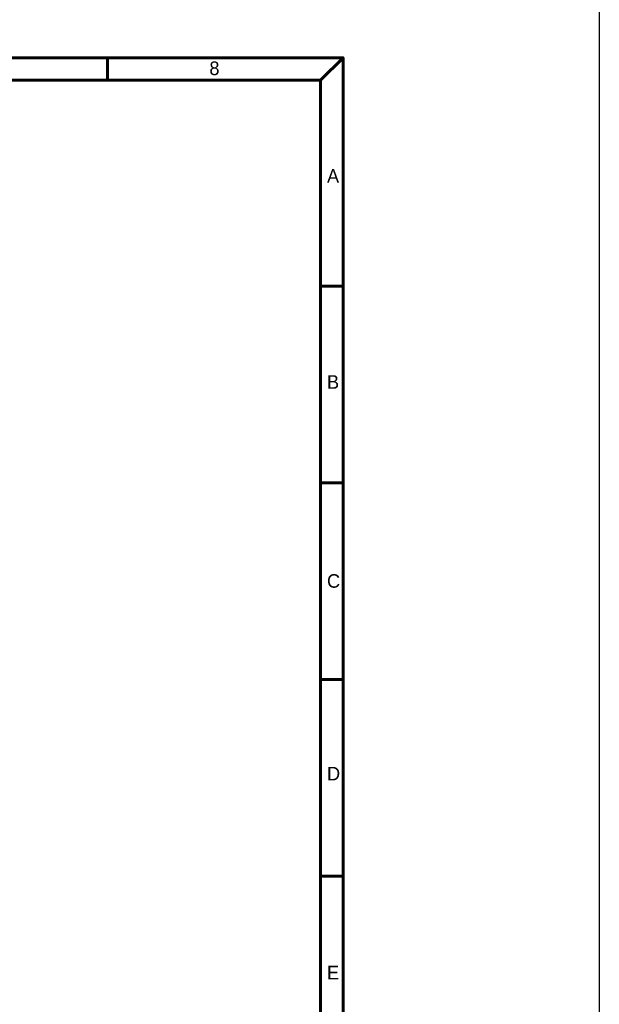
# Model space of a CAD drawing. Header units: millimetres. Extents: x 399 to 6076, y -1991 to 1602.
# Tile 126 of 256: x 5941 to 6076, y -828 to -597. Entities that reach past the tile are written whole.
import ezdxf

# ---------------------------------------------------------------- set-up
doc = ezdxf.new("R2010")
doc.units = ezdxf.units.MM
doc.layers.add('BORDER', color=7, linetype='Continuous')
doc.styles.add('標題欄', font='txt')

# ---------------------------------------------------------------- blocks, each defined once
blk = doc.blocks.new('A4-英文圖框-橫式')
at = {"layer": 'BORDER', "color": 123, "linetype": 'Continuous', "lineweight": 60, "ltscale": 25.4}
for p, q in [((2499.95, 183.5), (2499.95, 188.79)), ((2549.79, 183.5), (2555.09, 188.79)), ((2151.7, 183.5), (2549.79, 183.5)), ((2549.79, 183.5), (2549.79, -95.06)), ((2549.79, 135.31), (2555.09, 135.31)), ((2549.79, 89.23), (2555.09, 89.23)), ((2549.79, 43.16), (2555.09, 43.16)), ((2549.79, -2.91), (2555.09, -2.91))]:
    blk.add_line(p, q, dxfattribs=at)
blk.add_lwpolyline([(2151.7, 188.79), (2555.09, 188.79), (2555.09, -95.06), (2151.7, -95.06)], close=True, dxfattribs=at)
at = {"color": 60, "style": '標題欄'}
for s, p in [('8', (2523.79, 184.72)), ('A', (2551.33, 159.51)), ('B', (2551.33, 111.26)), ('C', (2551.33, 64.66)), ('D', (2551.33, 19.54)), ('E', (2551.33, -27.06))]:
    blk.add_text(s, height=3.18, dxfattribs=at).set_placement(p)
at = {"color": 3, "style": '標題欄'}
for s, p in [('A', (2551.33, 159.51)), ('B', (2551.33, 111.26)), ('C', (2551.33, 64.66)), ('D', (2551.33, 19.54)), ('E', (2551.33, -27.06))]:
    blk.add_text(s, height=3.18, dxfattribs=at).set_placement(p)

msp = doc.modelspace()

# ---------------------------------------------------------------- linework, layer by layer
at = {"color": 2}
msp.add_lwpolyline([(5074.625, 785.255), (6076.406, 785.255), (6076.406, -980.166), (5074.625, -980.166)], close=True, dxfattribs=at)

# ---------------------------------------------------------------- block references
msp.add_blockref('A4-英文圖框-橫式', (3461.319, -795.105))

doc.saveas('drawing.dxf')
